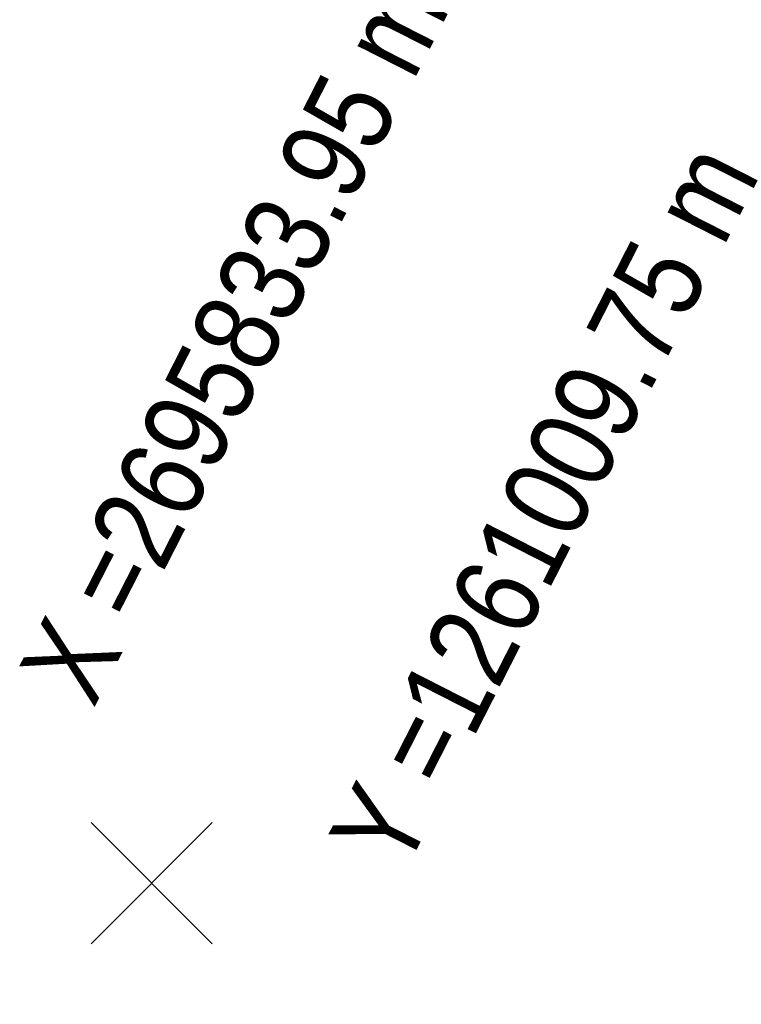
# Model space of a CAD drawing. Header units: metres. Extents: x 2695833.6 to 2695883.3, y 1261007.3 to 1261025.8.
# Tile 1 of 13: x 2695833.6 to 2695835.7, y 1261009.4 to 1261012.3. Entities that reach past the tile are written whole.
import ezdxf

# ---------------------------------------------------------------- set-up
doc = ezdxf.new("R2010")
doc.units = ezdxf.units.M
doc.linetypes.add('AUSGEZOGEN', pattern=[0])
doc.layers.add('Standard', color=7, linetype='AUSGEZOGEN', lineweight=13)
doc.styles.add('ARIAL', font='arial.ttf')

# ---------------------------------------------------------------- blocks, each defined once
blk = doc.blocks.new('NSY100')
at = {"color": 0, "linetype": 'ByBlock', "lineweight": -2}
for p, q in [((0, 0.025), (0, -0.025)), ((-0.025, 0), (0.025, 0))]:
    blk.add_line(p, q, dxfattribs=at)
blk = doc.blocks.new('SYMBOL_0')
at = {"layer": 'Standard', "color": 7, "linetype": 'AUSGEZOGEN', "lineweight": 25, "transparency": 33554687, "xscale": 9.999999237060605, "yscale": 9.999999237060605, "zscale": 9.999999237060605, "rotation": 45}
blk.add_blockref('NSY100', (-21.05, 9.75), dxfattribs=at)
at = {"layer": 'Standard', "color": 7, "linetype": 'AUSGEZOGEN', "lineweight": 25, "transparency": 33554687, "char_height": 0.25, "attachment_point": 7, "rotation": 63, "style": 'ARIAL'}
for s, insert, width in [('\\W0.83;X =2695833.95 m', (-21.2165, 10.2569), 2.872), ('\\W0.83;Y =1261009.75 m', (-20.3112, 9.7715), 2.9105)]:
    blk.add_mtext(s, dxfattribs=dict(at, insert=insert, width=width))

msp = doc.modelspace()

# ---------------------------------------------------------------- block references
at = {"layer": 'Standard', "color": 7, "linetype": 'AUSGEZOGEN', "lineweight": 25, "transparency": 33554687}
msp.add_blockref('SYMBOL_0', (2695855, 1261000), dxfattribs=at)

doc.saveas('drawing.dxf')
